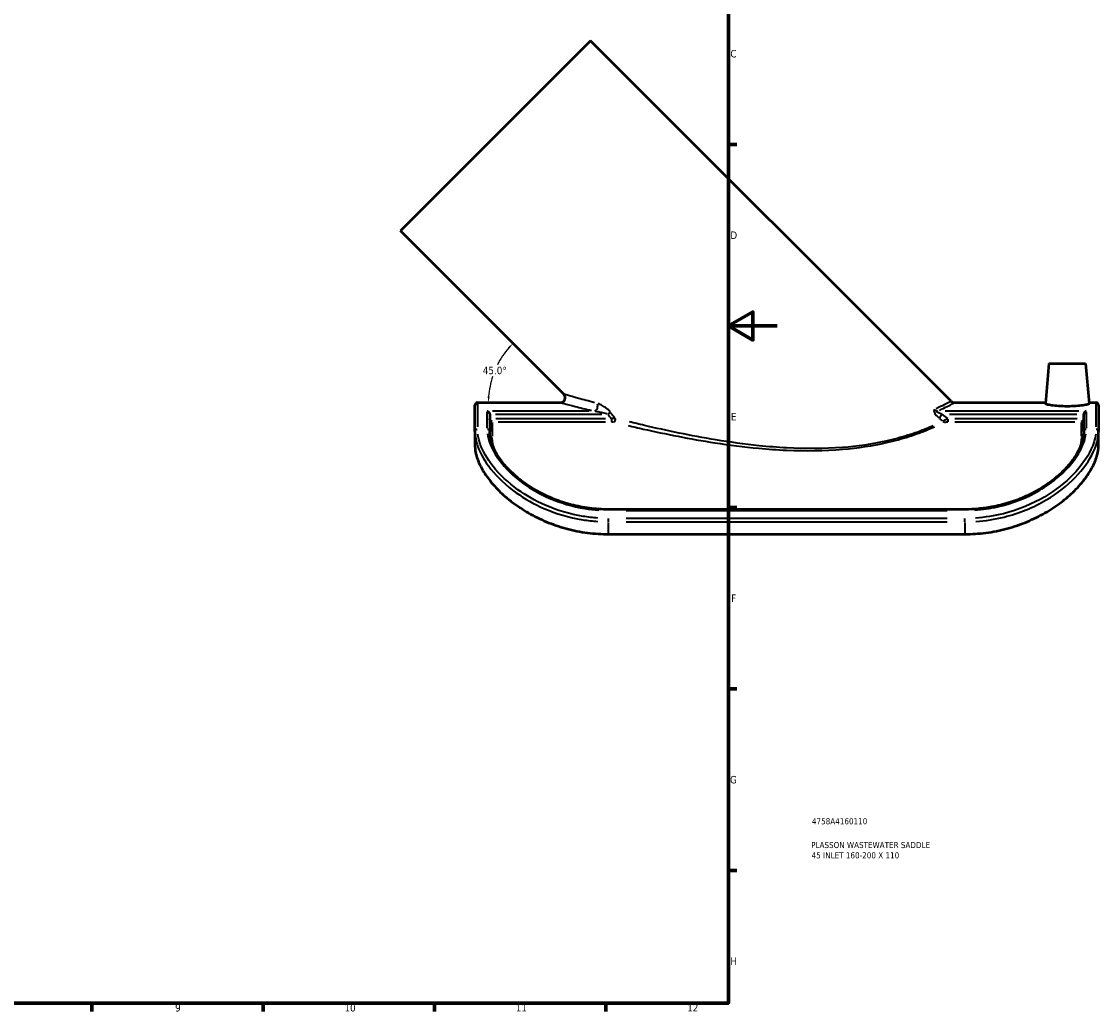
# Model space of a CAD drawing. Header units: millimetres. Extents: x -132 to 998, y -184 to 847.
# Tile 4 of 5: x 532 to 972, y 17 to 422. Entities that reach past the tile are written whole.
import ezdxf

# ---------------------------------------------------------------- set-up
doc = ezdxf.new("R2010")
doc.units = ezdxf.units.MM
for name, color, linetype, lineweight in [('Border (ANSI)', 7, 'Continuous', 70), ('Dimension (ANSI)', 7, 'Continuous', 25), ('Title (ISO)', 7, 'Continuous', 50), ('Visible (ANSI)', 7, 'Continuous', 50), ('Visible Narrow (ANSI)', 7, 'Continuous', 35)]:
    doc.layers.add(name, color=color, linetype=linetype, lineweight=lineweight)
doc.styles.add('Note Text (ANSI)', font='tahoma.ttf')
doc.styles.add('Note Text (ISO)', font='tahoma.ttf')
doc.dimstyles.new('Default - mm (ANSI)', dxfattribs={"dimtxt": 3.048, "dimasz": 2.5, "dimexe": 3.175, "dimexo": 1.6002, "dimgap": 0.8, "dimtad": 0, "dimtoh": 1, "dimrnd": 1e-08, "dimzin": 4, "dimdsep": 46, "dimtxsty": 'Note Text (ANSI)', "dimcen": 0.09, "dimdle": 10, "dimclrd": 256, "dimclre": 256, "dimclrt": 256, "dimadec": 1, "dimazin": 1, "dimtfac": 1, "dimtofl": 0, "dimtmove": 0, "dimatfit": 3, "dimfxl": 1, "dimtolj": 1, "dimtzin": 4, "dimlwd": -1, "dimlwe": -1, "dimarcsym": 0})

# ---------------------------------------------------------------- blocks, each defined once
blk = doc.blocks.new('Borders Default Border')
at = {"layer": 'Border (ANSI)'}
for p, q in [((821, 371.25), (824.45, 371.25)), ((821, 222.75), (824.45, 222.75)), ((821, 148.5), (824.45, 148.5)), ((821, 74.25), (824.45, 74.25)), ((560.67, 20), (560.67, 16.55)), ((630.75, 20), (630.75, 16.55)), ((700.83, 20), (700.83, 16.55)), ((770.92, 20), (770.92, 16.55))]:
    blk.add_line(p, q, dxfattribs=at)
at = {"layer": 'Border (ANSI)', "flags": 128}
for points in [[(20, 20), (20, 574), (821, 574), (821, 20), (20, 20)], [(841, 297), (821, 297), (831, 302.77), (831, 291.23), (821, 297)]]:
    blk.add_lwpolyline(points, dxfattribs=at)
at = {"layer": 'Border (ANSI)', "attachment_point": 7, "style": 'Note Text (ANSI)'}
for s, insert, char_height in [('C', (821.8, 406.8), 3.05), ('D', (821.81, 332.6), 3.05), ('E', (822.05, 258.35), 3.05), ('F', (822.14, 184.1), 3.05), ('G', (821.66, 109.79), 3.05), ('H', (821.81, 35.6), 3.05), ('9', (594.7, 16.49), 3.05), ('10', (663.96, 16.49), 3.048), ('11', (734.04, 16.55), 3.048), ('12', (804.13, 16.55), 3.048)]:
    blk.add_mtext(s, dxfattribs=dict(at, insert=insert, char_height=char_height))
blk = doc.blocks.new('Title Blocks ISO')
at = {"layer": 'Title (ISO)', "color": 232, "true_color": 0xca0064, "style": 'Note Text (ISO)'}
for tag, p in [('PART_NUMBER_001', (34.16, 73.13)), ('DESCRIPTION_001', (33.84, 63.4)), ('DESCRIPTION_002', (34.02, 59.18))]:
    blk.add_attdef(tag, p, '', height=2.5, dxfattribs=at)
blk = doc.blocks.new('*D6')
at = {"layer": 'Defpoints', "color": 0, "transparency": 16777216}
for p in [(727.43, 282.75), (753.66, 269.05), (718.36, 265.64), (757.08, 265.64)]:
    blk.add_point(p, dxfattribs=at)
at = {"layer": 'Dimension (ANSI)', "transparency": 16777216}
for start, end in [(139.1853, 153.1024), (161.7617, 175.8147)]:
    blk.add_arc((757.08, 265.64), 34.23, start, end, dxfattribs=at)
for points in [[(730.86, 288.3), (731.47, 287.73), (732.87, 289.84)], [(723.35, 268.12), (722.52, 268.15), (722.84, 265.64)]]:
    blk.add_solid(points, dxfattribs=at)
at = {"layer": 'Dimension (ANSI)', "transparency": 16777216, "insert": (720.54, 280.32), "char_height": 3.048, "attachment_point": 1, "style": 'Note Text (ANSI)'}
blk.add_mtext('\\A1;45.0°', dxfattribs=at)

msp = doc.modelspace()

# ---------------------------------------------------------------- linework, layer by layer
at = {"layer": 'Visible (ANSI)'}
for p, q in [((764.6387, 413.6371), (686.857, 335.8554)), ((912.053, 266.2229), (764.6387, 413.6371)), ((753.661, 269.0513), (686.857, 335.8554)), ((952.107, 281.6371), (950.6723, 265.239)), ((952.107, 281.6371), (967.107, 281.6371)), ((967.107, 281.6371), (968.5416, 265.239)), ((717.357, 253.8059), (717.357, 264.6371)), ((718.357, 265.6371), (752.2468, 265.6371)), ((913.4672, 265.6371), (950.7072, 265.6371)), ((968.5068, 265.6371), (971.357, 265.6371)), ((972.357, 264.6371), (972.357, 253.8059)), ((723.357, 260.9231), (723.357, 253.8059)), ((966.357, 253.8059), (966.357, 260.9231)), ((717.357, 253.8059), (717.357, 247.873)), ((972.357, 247.873), (972.357, 253.8059)), ((917.757, 221.9453), (771.957, 221.9453)), ((771.957, 211.8172), (917.757, 211.8172))]:
    msp.add_line(p, q, dxfattribs=at)
for centre, radius, start, end in [((752.2468, 267.6371), 2, 270, 45), ((718.357, 264.6371), 1, 90, 180), ((913.4672, 267.6371), 2, 225, 270), ((971.357, 264.6371), 1, 0, 90)]:
    msp.add_arc(centre, radius, start, end, dxfattribs=at)
for centre, major_axis, start_param, end_param in [((724.357, 258.9912), (-1, 0), 0, 0.00467302), ((965.357, 258.9912), (1, 0), 6.27851229, 6.28318531)]:
    msp.add_ellipse(centre, major_axis=major_axis, ratio=0.96592583, start_param=start_param, end_param=end_param, dxfattribs=at)
for points, knots in [([(968.5416, 265.239), (968.5501, 265.1426), (968.3332, 265.0203), (967.4327, 264.7601), (966.7492, 264.6232), (965.1649, 264.3912), (964.1587, 264.2808), (961.9463, 264.1295), (960.7401, 264.0898), (958.4739, 264.0898), (957.2676, 264.1295), (955.0553, 264.2808), (954.0491, 264.3912), (952.4648, 264.6232), (951.7813, 264.7601), (950.8808, 265.0203), (950.6639, 265.1426), (950.6723, 265.239)], [1.34303635, 1.34303635, 1.34303635, 1.34303635, 1.68347175, 1.68347175, 2.02390715, 2.02390715, 2.36384127, 2.36384127, 2.7037754, 2.7037754, 3.04370952, 3.04370952, 3.38364364, 3.38364364, 3.72407904, 3.72407904, 4.06451444, 4.06451444, 4.06451444, 4.06451444]), ([(722.357, 262.1457), (722.3585, 262.1453), (722.36, 262.1449), (722.4662, 262.1178), (722.5715, 262.0748), (722.7704, 261.9601), (722.8656, 261.8891), (723.0438, 261.7153), (723.1277, 261.6105), (723.2476, 261.4006), (723.29, 261.3026), (723.3433, 261.1087), (723.3567, 261.0168), (723.357, 260.9252), (723.357, 260.9241), (723.357, 260.9231)], [-0.000633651, -0.000633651, -0.000633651, -0.000633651, 0, 0, 0.044532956, 0.044532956, 0.086969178, 0.086969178, 0.130367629, 0.130367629, 0.162877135, 0.162877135, 0.191233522, 0.191233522, 0.191562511, 0.191562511, 0.191562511, 0.191562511]), ([(967.357, 262.1457), (967.3555, 262.1453), (967.354, 262.1449), (967.2478, 262.1178), (967.1425, 262.0748), (966.9436, 261.9601), (966.8484, 261.8891), (966.6702, 261.7153), (966.5863, 261.6105), (966.4664, 261.4006), (966.424, 261.3026), (966.3707, 261.1087), (966.3573, 261.0168), (966.357, 260.9252), (966.357, 260.9241), (966.357, 260.9231)], [-0.450602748, -0.450602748, -0.450602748, -0.450602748, -0.449827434, -0.449827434, -0.395338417, -0.395338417, -0.343414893, -0.343414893, -0.290314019, -0.290314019, -0.250536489, -0.250536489, -0.215840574, -0.215840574, -0.215438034, -0.215438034, -0.215438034, -0.215438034]), ([(724.357, 257.7644), (724.3555, 257.7648), (724.354, 257.7652), (724.1733, 257.8141), (723.9976, 257.9076), (723.723, 258.138), (723.6194, 258.2579), (723.4789, 258.4873), (723.4292, 258.5956), (723.3713, 258.8023), (723.3575, 258.8952), (723.357, 258.9867)], [-0.368150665, -0.368150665, -0.368150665, -0.368150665, -0.367635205, -0.367635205, -0.305652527, -0.305652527, -0.257006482, -0.257006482, -0.220762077, -0.220762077, -0.192041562, -0.192041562, -0.192041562, -0.192041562]), ([(965.357, 257.7644), (965.3585, 257.7648), (965.36, 257.7652), (965.5406, 257.8141), (965.7164, 257.9076), (965.991, 258.138), (966.0946, 258.2579), (966.2351, 258.4873), (966.2848, 258.5956), (966.3427, 258.8023), (966.3565, 258.8952), (966.357, 258.9867)], [-0.00063071, -0.00063071, -0.00063071, -0.00063071, 0, 0, 0.07584112, 0.07584112, 0.135363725, 0.135363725, 0.179711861, 0.179711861, 0.214853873, 0.214853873, 0.214853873, 0.214853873]), ([(771.957, 221.9453), (770.6647, 221.9453), (769.3725, 221.9865), (766.7964, 222.1507), (765.5125, 222.2737), (762.9619, 222.5999), (761.6951, 222.8031), (759.1878, 223.2867), (757.9471, 223.5671), (755.5009, 224.2011), (754.2954, 224.5545), (751.9285, 225.3291), (750.7671, 225.75), (748.4972, 226.6529), (747.3887, 227.1345), (745.2328, 228.151), (744.1852, 228.6854), (742.1583, 229.799), (741.1786, 230.3777), (739.2928, 231.5709), (738.3863, 232.1851), (736.6507, 233.4405), (735.8211, 234.0816), (734.2416, 235.3828), (733.4912, 236.0428), (732.0711, 237.3747), (731.4009, 238.0465), (730.1411, 239.3957), (729.5514, 240.0731), (728.4516, 241.4282), (727.9419, 242.1059), (727.0014, 243.4573), (726.5713, 244.1309), (725.7894, 245.47), (725.4389, 246.1352), (724.8231, 247.4391), (724.5578, 248.0777), (723.9967, 249.6343), (723.752, 250.5321), (723.4322, 252.2383), (723.357, 253.0467), (723.357, 253.8059)], [0, 0, 0, 0, 0.39404681, 0.39404681, 0.78801437, 0.78801437, 1.18170558, 1.18170558, 1.57486506, 1.57486506, 1.96711642, 1.96711642, 2.3579297, 2.3579297, 2.74666112, 2.74666112, 3.13271224, 3.13271224, 3.51563029, 3.51563029, 3.89519091, 3.89519091, 4.27147007, 4.27147007, 4.64491467, 4.64491467, 5.01641647, 5.01641647, 5.38728043, 5.38728043, 5.7591747, 5.7591747, 6.13410704, 6.13410704, 6.51448878, 6.51448878, 6.8942728, 6.8942728, 7.46394882, 7.46394882, 8.03362484, 8.03362484, 8.03362484, 8.03362484]), ([(966.357, 253.8059), (966.357, 253.2706), (966.3196, 252.711), (966.1634, 251.5458), (966.0446, 250.9402), (965.7193, 249.6875), (965.513, 249.0404), (965.0104, 247.7176), (964.715, 247.0422), (964.0407, 245.6849), (963.6644, 245.0038), (962.8309, 243.6386), (962.3754, 242.9549), (961.385, 241.5883), (960.8512, 240.9055), (959.7053, 239.5453), (959.0937, 238.8678), (957.7929, 237.5228), (957.1037, 236.8553), (955.6487, 235.5357), (954.8825, 234.8838), (953.2745, 233.6015), (952.4322, 232.9714), (950.674, 231.7398), (949.7575, 231.1387), (947.8542, 229.9728), (946.8669, 229.4085), (944.8265, 228.3245), (943.7731, 227.8053), (941.6067, 226.8195), (940.4933, 226.3534), (938.2146, 225.4816), (937.0489, 225.0764), (934.674, 224.3331), (933.4645, 223.9955), (931.0701, 223.4076), (929.8863, 223.1542), (926.901, 222.6085), (925.0863, 222.3603), (921.4334, 222.0287), (919.5952, 221.9453), (917.757, 221.9453)], [0, 0, 0, 0, 0.40167797, 0.40167797, 0.80335594, 0.80335594, 1.20503391, 1.20503391, 1.60304358, 1.60304358, 1.98961535, 1.98961535, 2.36845789, 2.36845789, 2.74240695, 2.74240695, 3.11381787, 3.11381787, 3.4846729, 3.4846729, 3.85657022, 3.85657022, 4.23068084, 4.23068084, 4.60772972, 4.60772972, 4.9880729, 4.9880729, 5.37173328, 5.37173328, 5.75843841, 5.75843841, 6.14767966, 6.14767966, 6.53883812, 6.53883812, 6.91251844, 6.91251844, 7.47303891, 7.47303891, 8.03355939, 8.03355939, 8.03355939, 8.03355939]), ([(717.357, 247.873), (717.357, 246.7829), (717.5122, 245.5855), (718.2228, 242.7844), (718.8552, 241.147), (720.4678, 238.0043), (721.4551, 236.4012), (723.9137, 233.0869), (725.3854, 231.3763), (728.7581, 228.0096), (730.6619, 226.3517), (734.7713, 223.2404), (736.9771, 221.7878), (741.4569, 219.2194), (743.901, 218.0001), (749.1054, 215.8286), (751.8656, 214.8767), (757.5417, 213.3425), (760.4607, 212.7596), (766.2755, 211.9969), (769.1715, 211.8172), (771.957, 211.8172)], [14.82917678, 14.82917678, 14.82917678, 14.82917678, 15.61794489, 15.61794489, 16.56758022, 16.56758022, 17.41446388, 17.41446388, 18.26134754, 18.26134754, 19.10823119, 19.10823119, 19.95511485, 19.95511485, 20.79077518, 20.79077518, 21.62643551, 21.62643551, 22.46209583, 22.46209583, 23.29775616, 23.29775616, 23.29775616, 23.29775616]), ([(917.757, 211.8172), (920.5425, 211.8172), (923.4385, 211.9969), (929.2533, 212.7596), (932.1723, 213.3425), (937.8483, 214.8767), (940.6086, 215.8286), (945.813, 218.0001), (948.2571, 219.2194), (952.7369, 221.7878), (954.9427, 223.2404), (959.0521, 226.3517), (960.9559, 228.0096), (964.3286, 231.3763), (965.8003, 233.0869), (968.2589, 236.4012), (969.2462, 238.0043), (970.8588, 241.147), (971.4912, 242.7844), (972.2018, 245.5855), (972.357, 246.7829), (972.357, 247.873)], [23.29711561, 23.29711561, 23.29711561, 23.29711561, 24.13277594, 24.13277594, 24.96843627, 24.96843627, 25.80409659, 25.80409659, 26.63975692, 26.63975692, 27.48664058, 27.48664058, 28.33352423, 28.33352423, 29.18040789, 29.18040789, 30.02729155, 30.02729155, 30.97692689, 30.97692689, 31.76569499, 31.76569499, 31.76569499, 31.76569499])]:
    msp.add_open_spline(points, degree=3, knots=knots, dxfattribs=at)
at = {"layer": 'Visible Narrow (ANSI)'}
for p, q in [((718.357, 265.6093), (718.357, 255.756)), ((971.357, 255.756), (971.357, 265.6093)), ((722.357, 255.1725), (722.357, 261.8698)), ((764.0014, 262.1457), (724.5488, 262.1457)), ((725.7729, 260.9186), (769.2599, 260.9186)), ((964.3207, 262.1457), (909.667, 262.1457)), ((911.4028, 260.9186), (963.4647, 260.9186)), ((967.357, 261.8698), (967.357, 255.1725)), ((724.357, 257.5229), (724.357, 251.9722)), ((770.6671, 258.9867), (725.847, 258.9867)), ((726.797, 257.7644), (770.7171, 257.7644)), ((773.1571, 258.9106), (773.1571, 257.7882)), ((910.8931, 257.7882), (910.8931, 258.9106)), ((913.6163, 257.7644), (962.6338, 257.7644)), ((963.5838, 258.9867), (913.6663, 258.9867)), ((965.357, 251.9722), (965.357, 257.5229)), ((771.957, 221.581), (771.957, 221.9442)), ((779.247, 221.5445), (910.467, 221.5445)), ((917.757, 221.581), (917.757, 221.9442)), ((771.957, 216.9177), (771.957, 218.2008)), ((771.957, 212.0699), (771.957, 216.6181)), ((910.467, 218.2675), (779.247, 218.2675)), ((779.247, 216.8708), (910.467, 216.8708)), ((917.757, 216.9177), (917.757, 218.2008)), ((917.757, 216.6181), (917.757, 212.0699))]:
    msp.add_line(p, q, dxfattribs=at)
for centre, major_axis, ratio, start_param, end_param in [((766.1932, 264.0822), (-0.4751, -1.9427), 0.67718175, 0.44979449, 2.30759753), ((771.6759, 260.401), (1.5893, 1.2141), 0.208261, 0.61331274, 1.37093678), ((952.5844, 148.4274), (-224.2691, 208.7446), 0.18267581, 0.82033811, 0.82993663), ((952.5844, 147.9097), (-223.9796, 209.0354), 0.1762817, 0.82092417, 0.8326935), ((906.6307, 264.0822), (-0.8636, 1.8039), 0.85832332, 1.9030055, 2.59439178), ((908.5105, 260.401), (-1.2579, -1.5549), 0.1661837, 4.57015808, 5.65681246), ((952.5844, 148.4274), (-224.2691, 208.7446), 0.18267581, 5.065652, 5.07525051), ((774.0999, 258.6354), (-0.2403, -0.9707), 0.64926507, 0.46565483, 2.29153179), ((952.5844, 147.9097), (-223.9796, 209.0354), 0.1762817, 5.06970376, 5.07590473), ((909.4465, 258.5516), (0.4386, -0.8987), 0.83889412, 5.03154118, 5.71816255), ((718.357, 253.8059), (-1, 0), 0.90063092, 4.7909288, 6.20464549), ((722.357, 253.8059), (1, 0), 0.90063092, 0.07853982, 1.49225651), ((724.357, 252.5036), (1, 0), 0.90529404, 3.69790504, 4.65899509), ((965.357, 252.5036), (-1, 0), 0.90529404, 1.62419111, 2.58529724), ((967.357, 253.8059), (-1, 0), 0.90063092, 4.7909288, 6.20464549), ((971.357, 253.8059), (1, 0), 0.90063092, 0.07853982, 1.49225651)]:
    msp.add_ellipse(centre, major_axis=major_axis, ratio=ratio, start_param=start_param, end_param=end_param, dxfattribs=at)
for points, knots in [([(766.2952, 265.6104), (763.853, 266.2528), (761.6095, 266.857), (757.7953, 267.8979), (756.2221, 268.3349), (754.3537, 268.8565), (753.85, 268.9982), (753.7049, 269.039)], [-6.31953033, -6.31953033, -6.31953033, -6.31953033, -5.25620458, -5.25620458, -4.20467473, -4.20467473, -3.40288449, -3.40288449, -3.40288449, -3.40288449]), ([(752.2913, 265.6256), (752.4382, 265.5874), (752.9486, 265.4546), (754.8415, 264.9664), (756.4352, 264.5575), (760.2999, 263.5847), (762.5732, 263.0206), (765.0482, 262.4218)], [3.40288449, 3.40288449, 3.40288449, 3.40288449, 4.20467473, 4.20467473, 5.25620458, 5.25620458, 6.31953033, 6.31953033, 6.31953033, 6.31953033]), ([(772.6503, 261.8788), (772.5341, 262.0145), (772.4122, 262.1473), (771.6478, 262.934), (770.9235, 263.501), (769.6599, 264.3325), (769.1153, 264.6385), (768.2789, 265.0248), (767.9755, 265.1464), (767.6855, 265.2385)], [0.036326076, 0.036326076, 0.036326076, 0.036326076, 0.090393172, 0.090393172, 0.365512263, 0.365512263, 0.570615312, 0.570615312, 0.690195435, 0.690195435, 0.690195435, 0.690195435]), ([(912.0363, 266.2136), (912.0253, 266.2076), (912.0089, 266.1987), (911.7421, 266.0522), (910.8133, 265.5347), (908.3446, 264.269), (907.2898, 263.7417), (906.045, 263.1533)], [-2.79192921, -2.79192921, -2.79192921, -2.79192921, -2.64674949, -2.64674949, -1.01798057, -1.01798057, -0.14694364, -0.14694364, -0.14694364, -0.14694364]), ([(907.2941, 262.4602), (908.5723, 263.0709), (909.6558, 263.617), (912.1925, 264.9268), (913.1475, 265.4609), (913.4219, 265.6121), (913.4387, 265.6214), (913.45, 265.6275)], [0.14694364, 0.14694364, 0.14694364, 0.14694364, 1.01798057, 1.01798057, 2.64674949, 2.64674949, 2.79192921, 2.79192921, 2.79192921, 2.79192921]), ([(766.4569, 262.1216), (766.7505, 262.0921), (767.0572, 262.0527), (767.9019, 261.9266), (768.4508, 261.8261), (769.7222, 261.5515), (770.4494, 261.3635), (771.2134, 261.1011), (771.3351, 261.0568), (771.4509, 261.0114)], [-0.690195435, -0.690195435, -0.690195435, -0.690195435, -0.570615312, -0.570615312, -0.365512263, -0.365512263, -0.090393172, -0.090393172, -0.036326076, -0.036326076, -0.036326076, -0.036326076]), ([(905.2816, 262.7802), (905.2151, 262.7296), (905.1606, 262.6654), (905.0099, 262.358), (905.0505, 261.9958), (905.4666, 261.0768), (905.9039, 260.5299), (906.6075, 259.8123), (906.8493, 259.5893), (907.0974, 259.3779)], [0.02801656, 0.02801656, 0.02801656, 0.02801656, 0.080052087, 0.080052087, 0.230886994, 0.230886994, 0.433621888, 0.433621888, 0.532314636, 0.532314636, 0.532314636, 0.532314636]), ([(908.2971, 260.9775), (908.0482, 261.0477), (907.8061, 261.1219), (907.1028, 261.3612), (906.6675, 261.5442), (906.2606, 261.8536), (906.2258, 261.9762), (906.3848, 262.0815), (906.4415, 262.1036), (906.5101, 262.1212)], [-0.532314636, -0.532314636, -0.532314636, -0.532314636, -0.433621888, -0.433621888, -0.230886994, -0.230886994, -0.080052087, -0.080052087, -0.02801656, -0.02801656, -0.02801656, -0.02801656]), ([(773.2084, 257.7642), (773.3359, 257.7631), (773.463, 257.7578), (773.702, 257.7392), (773.8144, 257.7262), (773.9681, 257.7011), (774.0161, 257.6919), (774.0612, 257.6818)], [-0.0974843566, -0.0974843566, -0.0974843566, -0.0974843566, -0.0592023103, -0.0592023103, -0.0227701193, -0.0227701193, -0.0051307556, -0.0051307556, -0.0051307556, -0.0051307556]), ([(774.6416, 259.2405), (774.5676, 259.2396), (774.4889, 259.2357), (774.2369, 259.2147), (774.0524, 259.1884), (773.6599, 259.115), (773.4511, 259.0667), (773.2414, 259.01)], [0.0051307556, 0.0051307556, 0.0051307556, 0.0051307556, 0.0227701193, 0.0227701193, 0.0592023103, 0.0592023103, 0.0974843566, 0.0974843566, 0.0974843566, 0.0974843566]), ([(779.9804, 256.2594), (781.9815, 255.7884), (784.0454, 255.3131), (790.7122, 253.8188), (795.4856, 252.8079), (805.3069, 250.9015), (810.3563, 250.0054), (821.3478, 248.3075), (827.3208, 247.534), (837.1649, 246.6104), (840.9845, 246.3358), (844.8223, 246.1639), (852.4747, 245.8211), (860.2182, 245.8925), (873.9785, 247.0795), (880.048, 248.0129), (888.8841, 250.0268), (891.9432, 250.8662), (897.635, 252.6665), (900.2663, 253.6262), (903.5508, 254.9462), (904.4298, 255.3141), (905.2671, 255.6763)], [36.57734082, 36.57734082, 36.57734082, 36.57734082, 37.32991527, 37.32991527, 38.95493724, 38.95493724, 40.58157086, 40.58157086, 42.43007624, 42.43007624, 43.58575832, 43.58575832, 43.58575832, 45.89011981, 45.89011981, 47.77261721, 47.77261721, 48.84359829, 48.84359829, 49.91457937, 49.91457937, 50.33079093, 50.33079093, 50.33079093, 50.33079093]), ([(904.7189, 256.0719), (903.8924, 255.717), (903.0246, 255.3568), (899.7813, 254.0656), (897.1821, 253.129), (891.5573, 251.3787), (888.5331, 250.5663), (879.7941, 248.6305), (873.7872, 247.7509), (860.1604, 246.6863), (852.4867, 246.684), (844.8996, 247.0952), (841.0945, 247.3014), (837.3065, 247.6103), (827.542, 248.6222), (821.6154, 249.4493), (810.7067, 251.246), (805.6943, 252.1876), (795.9435, 254.1825), (791.2036, 255.2364), (784.5829, 256.7909), (782.5331, 257.2848), (780.5456, 257.7739)], [-50.33079093, -50.33079093, -50.33079093, -50.33079093, -49.91457937, -49.91457937, -48.84359829, -48.84359829, -47.77261721, -47.77261721, -45.89011981, -45.89011981, -43.58575832, -43.58575832, -43.58575832, -42.43007624, -42.43007624, -40.58157086, -40.58157086, -38.95493724, -38.95493724, -37.32991527, -37.32991527, -36.57734082, -36.57734082, -36.57734082, -36.57734082]), ([(910.7761, 258.9466), (910.6496, 258.9024), (910.5235, 258.8557), (910.1723, 258.7179), (909.9492, 258.6213), (909.5651, 258.434), (909.4001, 258.3457), (909.1507, 258.1924), (909.0577, 258.1294), (908.9525, 258.0468), (908.9288, 258.0272), (908.9066, 258.0078)], [-0.157269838, -0.157269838, -0.157269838, -0.157269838, -0.130435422, -0.130435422, -0.081963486, -0.081963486, -0.042747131, -0.042747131, -0.016441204, -0.016441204, -0.00827736, -0.00827736, -0.00827736, -0.00827736]), ([(909.4905, 257.6088), (909.5062, 257.6148), (909.5228, 257.6206), (909.5968, 257.6443), (909.6623, 257.6603), (909.8382, 257.695), (909.9547, 257.7115), (910.226, 257.7405), (910.3836, 257.7512), (910.6318, 257.7611), (910.721, 257.7632), (910.8104, 257.764)], [0.00827736, 0.00827736, 0.00827736, 0.00827736, 0.016441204, 0.016441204, 0.042747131, 0.042747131, 0.081963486, 0.081963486, 0.130435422, 0.130435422, 0.157269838, 0.157269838, 0.157269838, 0.157269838]), ([(717.494, 251.7883), (717.6684, 250.4692), (718.0123, 249.0648), (719.585, 244.7061), (721.3557, 241.5589), (726.5395, 235.0628), (730.0475, 231.7234), (737.5994, 226.3354), (741.4071, 224.1628), (750.4645, 220.2108), (755.8487, 218.6088), (763.4348, 217.3878), (765.487, 217.1549), (767.5486, 217.0176)], [-8.23137503, -8.23137503, -8.23137503, -8.23137503, -7.41185466, -7.41185466, -5.80314144, -5.80314144, -4.09288509, -4.09288509, -2.71014237, -2.71014237, -1.04236245, -1.04236245, -0.43323026, -0.43323026, -0.43323026, -0.43323026]), ([(767.6294, 218.4129), (765.6055, 218.5488), (763.5909, 218.7796), (756.1437, 219.9889), (750.8582, 221.5755), (741.9667, 225.4871), (738.2286, 227.6368), (730.8151, 232.9638), (727.3713, 236.2628), (722.2824, 242.6711), (720.5442, 245.7714), (719.0003, 250.0567), (718.6627, 251.4358), (718.4915, 252.7294)], [0.43323026, 0.43323026, 0.43323026, 0.43323026, 1.04236245, 1.04236245, 2.71014237, 2.71014237, 4.09288509, 4.09288509, 5.80314144, 5.80314144, 7.41185466, 7.41185466, 8.23137503, 8.23137503, 8.23137503, 8.23137503]), ([(722.4818, 252.8785), (722.6565, 251.5653), (723.0178, 250.1632), (724.4037, 246.5745), (725.6529, 244.3164), (729.7521, 238.7882), (733.0648, 235.5008), (740.2469, 230.3046), (743.8175, 228.2537), (752.2191, 224.5978), (757.1597, 223.1332), (764.1395, 222.0151), (766.0376, 221.8013), (767.9446, 221.6762)], [-7.63194359, -7.63194359, -7.63194359, -7.63194359, -6.79548343, -6.79548343, -5.58851862, -5.58851862, -3.86933758, -3.86933758, -2.53670475, -2.53670475, -0.97565567, -0.97565567, -0.40168124, -0.40168124, -0.40168124, -0.40168124]), ([(921.7693, 221.6766), (924.9198, 221.8839), (928.0457, 222.3333), (937.3605, 224.4111), (943.2797, 226.7951), (950.7219, 231.1936), (952.8906, 232.7054), (958.9055, 237.5831), (962.0478, 241.2007), (965.2366, 246.4936), (966.0495, 248.29), (966.8944, 250.987), (967.1097, 251.9551), (967.2325, 252.8791)], [-7.63188142, -7.63188142, -7.63188142, -7.63188142, -6.68363176, -6.68363176, -4.73028129, -4.73028129, -3.83431249, -3.83431249, -1.98099713, -1.98099713, -0.99049856, -0.99049856, -0.40167797, -0.40167797, -0.40167797, -0.40167797]), ([(971.2219, 252.7286), (970.9643, 250.788), (970.3325, 248.6548), (967.7397, 243.1253), (965.2996, 239.599), (958.8498, 232.9491), (954.9212, 229.826), (945.3589, 224.1551), (939.5782, 221.7364), (929.7598, 219.2777), (925.939, 218.6737), (922.0846, 218.4137)], [0.43323026, 0.43323026, 0.43323026, 0.43323026, 1.66188819, 1.66188819, 3.44478194, 3.44478194, 5.15078307, 5.15078307, 7.07129053, 7.07129053, 8.23137503, 8.23137503, 8.23137503, 8.23137503]), ([(922.1653, 217.0184), (926.0916, 217.2809), (929.9837, 217.8907), (939.9853, 220.3734), (945.8739, 222.8162), (955.6146, 228.549), (959.6165, 231.7081), (966.1866, 238.4432), (968.6722, 242.0191), (971.3133, 247.6377), (971.957, 249.8086), (972.2194, 251.7874)], [-8.23137503, -8.23137503, -8.23137503, -8.23137503, -7.07129053, -7.07129053, -5.15078307, -5.15078307, -3.44478194, -3.44478194, -1.66188819, -1.66188819, -0.43323026, -0.43323026, -0.43323026, -0.43323026]), ([(965.354, 251.3357), (965.3213, 249.9047), (965.0222, 248.3316), (964.3534, 246.4731), (964.2848, 246.2912), (964.2127, 246.1081)], [-7.66628012, -7.66628012, -7.66628012, -7.66628012, -6.65865056, -6.65865056, -6.55010214, -6.55010214, -6.55010214, -6.55010214])]:
    msp.add_open_spline(points, degree=3, knots=knots, dxfattribs=at)
msp.add_open_spline([(725.5041, 246.1044), (724.7641, 247.9846), (724.3967, 249.7499), (724.36, 251.3357)], degree=3, dxfattribs=at)

# ---------------------------------------------------------------- block references
msp.add_blockref('Borders Default Border', (0, 0))
msp.add_blockref('Title Blocks ISO', (821, 20)).add_auto_attribs({'PART_NUMBER_001': '4758A4160110', 'DESCRIPTION_001': 'PLASSON WASTEWATER SADDLE', 'DESCRIPTION_002': '45 INLET 160-200 X 110'})

# ---------------------------------------------------------------- dimensions: what is measured, and where the dimension line sits
at = {"layer": 'Dimension (ANSI)'}
dim = msp.add_angular_dim_3p(base=(727.4295, 282.7531), center=(757.0753, 265.6371), p1=(753.661, 269.0513), p2=(718.357, 265.6371), dimstyle='Default - mm (ANSI)', override={"dimtih": 1, "dimse1": 1, "dimse2": 1, "dimadec": 1, "dimtp": 0, "dimtm": 0, "dimtdec": 0}, dxfattribs=at)
dim.commit()
dim.dimension.update_dxf_attribs({"geometry": '*D6', "text_midpoint": (725.449, 278.7372), "dimtype": 165})

doc.saveas('drawing.dxf')
